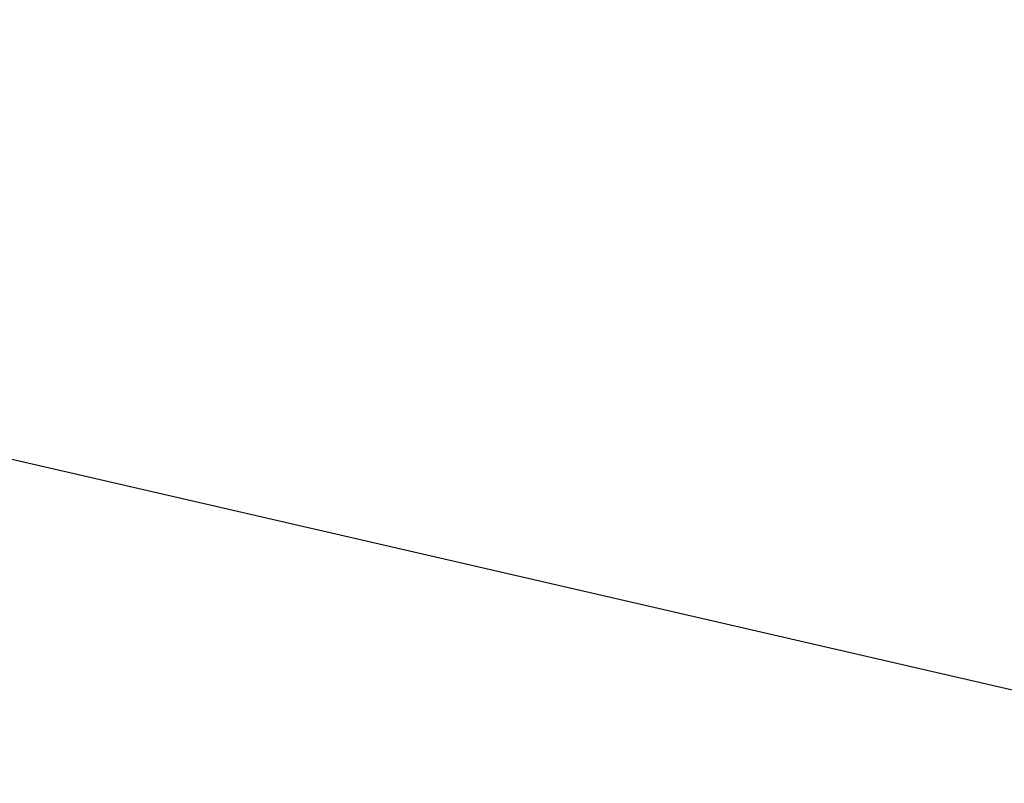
# Model space of a CAD drawing. Header units: feet. Extents: x 0 to 152726, y 0 to 59505.
# Tile 50 of 117: x 152366.076 to 152366.814, y 59279.952 to 59280.523. Entities that reach past the tile are written whole.
import ezdxf
from ezdxf import colors
from ezdxf.entities.mleader import LeaderData, LeaderLine
from ezdxf.math import Vec2, Vec3

# ---------------------------------------------------------------- set-up
doc = ezdxf.new("R2010")
doc.units = ezdxf.units.FT
doc.header["$LTSCALE"] = 0.1
doc.header["$MEASUREMENT"] = 0
doc.layers.add('BR_P_Sub_Foot_Hidden', color=252, linetype='Continuous', lineweight=13)
doc.layers.add('L-ANNO-NOTE', color=30, linetype='Continuous')
doc.styles.add('Arial', font='arial.ttf')

# ---------------------------------------------------------------- blocks, each defined once
blk = doc.blocks.new('Bridge plan')
at = {"layer": 'BR_P_Sub_Foot_Hidden', "lineweight": -3}
blk.add_line((1828116.160385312, 711478.9182999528), (1828101.542805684, 711482.2837666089), dxfattribs=at)
blk = doc.blocks.new('Trellis Base')
blk.add_blockref('Bridge plan', (-1675739.0632623, -652201.2630976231))
at = {"layer": 'L-ANNO-NOTE'}
ml = blk.add_multileader_mtext('Standard', dxfattribs=at)
ml.set_content('W. LIVINGSTON AVENUE', color=11, style='Arial')
ml.set_leader_properties()
ml.build(insert=Vec2(0, 0))
ml.multileader.update_dxf_attribs({"has_dogleg": 0, "dogleg_length": 0.36, "arrow_head_size": 1.25, "scale": 10})
ctx = ml.context
ctx.base_point, ctx.scale, ctx.char_height, ctx.arrow_head_size, ctx.landing_gap_size, ctx.plane_origin, ctx.plane_x_axis, ctx.plane_y_axis = Vec3(152493.4333448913, 59387.86988106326), 10, 1.25, 1.25, 0.5, Vec3(152496.4817137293, 59382.31385021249), Vec3(0.2347390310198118, 0.9720584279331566), Vec3(-0.9720584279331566, 0.2347390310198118)
notes = []
notes.append((ctx, [(0, (0, 0, 0), (0, 0), (1, 0), 1, [])]))
ctx.mtext.insert, ctx.mtext.text_direction, ctx.mtext.rotation, ctx.mtext.flow_direction = Vec3(152492.9328174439, 59388.50512407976), Vec3(0.2347390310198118, 0.9720584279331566), 1.333846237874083, 5
ml = blk.add_multileader_mtext('Standard', dxfattribs=at)
ml.set_content('S. FRONT STREET', color=11, style='Arial')
ml.set_leader_properties()
ml.build(insert=Vec2(0, 0))
ml.multileader.update_dxf_attribs({"has_dogleg": 0, "dogleg_length": 0.36, "arrow_head_size": 1.25, "scale": 10})
ctx = ml.context
ctx.base_point, ctx.scale, ctx.char_height, ctx.arrow_head_size, ctx.landing_gap_size, ctx.plane_origin = Vec3(152391.6984540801, 59316.60244546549), 10, 1.25, 1.25, 0.5, Vec3(152387.0132386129, 59312.33503554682)
notes.append((ctx, [(0, (0, 0, 0), (0, 0), (1, 0), 1, [])]))
ctx.mtext.insert, ctx.mtext.flow_direction = Vec3(152392.1984540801, 59317.23810371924), 5
for ctx, leaders in notes:
    for number, flags, end, landing, length, lines in leaders:
        leader = LeaderData()
        leader.index, (leader.has_last_leader_line, leader.has_dogleg_vector, leader.attachment_direction) = number, flags
        leader.last_leader_point, leader.dogleg_vector, leader.dogleg_length = Vec3(end), Vec3(landing), length
        for number, points, colour, breaks in lines:
            line = LeaderLine()
            line.index, line.vertices, line.color, line.breaks = number, Vec3.list(points), colors.encode_raw_color(colour), breaks
            leader.lines.append(line)
        ctx.leaders.append(leader)

msp = doc.modelspace()

# ---------------------------------------------------------------- block references
msp.add_blockref('Trellis Base', (0, 0))

# ---------------------------------------------------------------- next in the draw order: leaders
at = {"layer": 'L-ANNO-NOTE'}
ml = msp.add_multileader_mtext('Standard', dxfattribs=at)
ml.set_content('VERTICAL PANEL MODULE ON BACK OF TRELLIS, TYP OF 5', color=11, style='Arial')
ml.set_leader_properties()
ml.build(insert=Vec2(0, 0))
ml.multileader.update_dxf_attribs({"has_dogleg": 0, "dogleg_length": 0.36, "arrow_head_size": 1.25, "scale": 10})
ctx = ml.context
ctx.base_point, ctx.scale, ctx.char_height, ctx.arrow_head_size, ctx.landing_gap_size, ctx.plane_origin = Vec3(152474.8585207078, 59417.31804131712), 10, 1.25, 1.25, 0.5, Vec3(152470.1733052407, 59413.05063139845)
notes = []
notes.append((ctx, [(0, (0, 0, 0), (0, 0), (1, 0), 1, [])]))
ctx.mtext.insert, ctx.mtext.width, ctx.mtext.flow_direction = Vec3(152475.3585207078, 59417.95369957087), 25.03212493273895, 5
ctx.mtext.has_bg_fill, ctx.mtext.bg_color, ctx.mtext.bg_scale_factor, ctx.mtext.bg_transparency, ctx.mtext.use_window_bg_color = 1, -1027028792, 1.5, 0, 1
for ctx, leaders in notes:
    for number, flags, end, landing, length, lines in leaders:
        leader = LeaderData()
        leader.index, (leader.has_last_leader_line, leader.has_dogleg_vector, leader.attachment_direction) = number, flags
        leader.last_leader_point, leader.dogleg_vector, leader.dogleg_length = Vec3(end), Vec3(landing), length
        for number, points, colour, breaks in lines:
            line = LeaderLine()
            line.index, line.vertices, line.color, line.breaks = number, Vec3.list(points), colors.encode_raw_color(colour), breaks
            leader.lines.append(line)
        ctx.leaders.append(leader)

doc.saveas('drawing.dxf')
